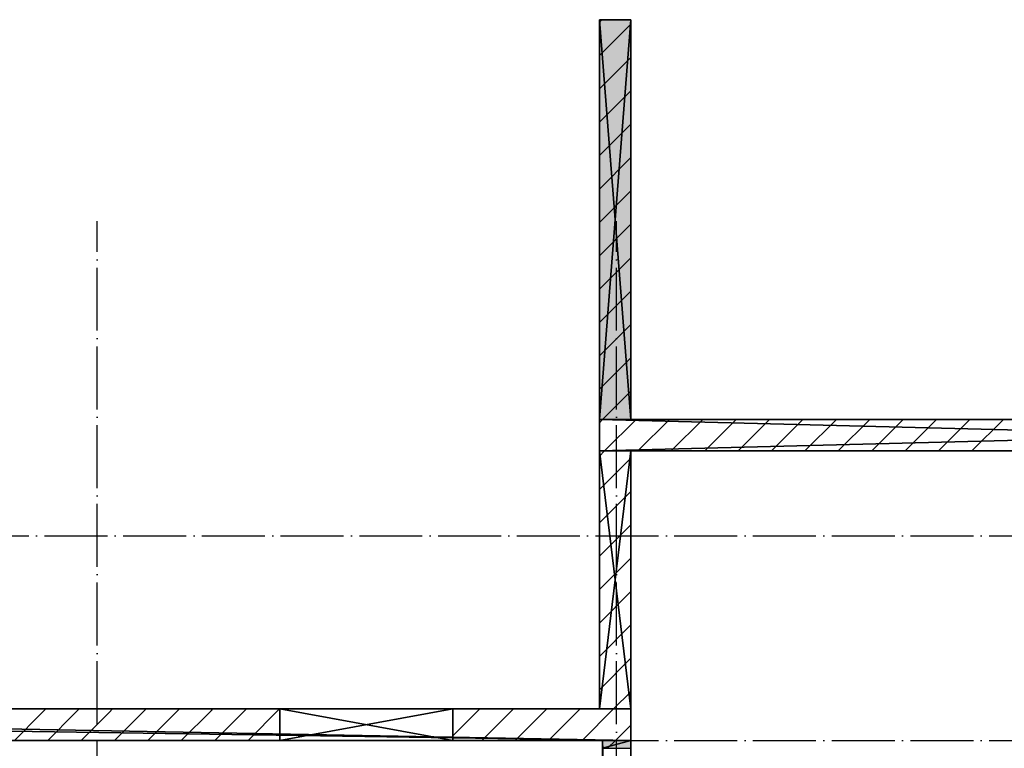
# Model space of a CAD drawing. Header units: millimetres. Extents: x 40580 to 559114, y -343730 to 81020.
# Tile 248 of 256: x 260853 to 267107, y -66643 to -62013. Entities that reach past the tile are written whole.
import ezdxf

# ---------------------------------------------------------------- set-up
doc = ezdxf.new("R2010")
doc.units = ezdxf.units.MM
doc.linetypes.add('______11', pattern=[500, 400, -50, 0, -50])
doc.linetypes.add('______5', pattern=[1100, 800, -100, 100, -100])
doc.layers.add('____________', color=7, linetype='Continuous')
doc.layers.add('___________________', color=253, linetype='______5')

msp = doc.modelspace()

# ---------------------------------------------------------------- hatches: boundary and pattern name
at = {"layer": '____________', "linetype": 'Continuous'}
msp.add_hatch(color=254, dxfattribs=at).paths.add_polyline_path([(264534.7, -62013.1), (264534.7, -64553.1), (264734.7, -64553.1), (264734.7, -62013.1)])
h = msp.add_hatch(color=9, dxfattribs=at)
h.paths.add_polyline_path([(264734.7, -72173.1), (264734.7, -69418.1), (264554.7, -69418.1), (264554.7, -72173.1)])
h.paths.add_polyline_path([(264734.7, -68358.1), (264734.7, -66893.1), (264585.2, -66893.1)])
h.paths.add_polyline_path([(264585.2, -66893.1), (264554.7, -66893.1), (264554.7, -68358.1), (264734.7, -68358.1)])
h.paths.add_polyline_path([(264554.7, -66593.1), (264554.7, -66643.1), (264559.7, -66643.1)])
h.paths.add_polyline_path([(264559.7, -66643.1), (264734.7, -66643.1), (264734.7, -66593.1), (264554.7, -66593.1)])
h.paths.add_polyline_path([(264554.7, -68608.1), (264554.7, -69118.1), (264734.7, -69118.1), (264734.7, -68608.1)])

# ---------------------------------------------------------------- linework, layer by layer
at = {"layer": '____________', "color": 253, "linetype": '______11'}
for p, q in [((264534.7, -62028.5), (264550, -62013.1)), ((264534.7, -62452.8), (264734.7, -62252.8)), ((264534.7, -62877.1), (264734.7, -62677.1)), ((264534.7, -63301.3), (264734.7, -63101.3)), ((264534.7, -63725.6), (264734.7, -63525.6)), ((264534.7, -64149.9), (264734.7, -63949.9)), ((264555.6, -64553.1), (264734.7, -64374.1)), ((264534.7, -64574.1), (264555.6, -64553.1)), ((264779.9, -64753.1), (264979.9, -64553.1)), ((265204.2, -64753.1), (265404.2, -64553.1)), ((265628.4, -64753.1), (265828.4, -64553.1)), ((266052.7, -64753.1), (266252.7, -64553.1)), ((266476.9, -64753.1), (266676.9, -64553.1)), ((266901.2, -64753.1), (267101.2, -64553.1)), ((264534.7, -64998.4), (264734.7, -64798.4)), ((264534.7, -65422.7), (264734.7, -65222.7)), ((264534.7, -65846.9), (264734.7, -65646.9)), ((264534.7, -66271.2), (264734.7, -66071.2)), ((264636.9, -66593.1), (264734.7, -66495.4)), ((264586.9, -66643.1), (264636.9, -66593.1))]:
    msp.add_line(p, q, dxfattribs=at)
at = {"layer": '____________', "color": 253, "linetype": '______5'}
for p, q in [((264534.7, -62240.7), (264734.7, -62040.7)), ((264534.7, -62664.9), (264734.7, -62464.9)), ((264534.7, -63089.2), (264734.7, -62889.2)), ((264534.7, -63513.5), (264734.7, -63313.5)), ((264534.7, -63937.7), (264734.7, -63737.7)), ((264534.7, -64362), (264734.7, -64162)), ((264567.8, -64753.1), (264767.8, -64553.1)), ((264992, -64753.1), (265192, -64553.1)), ((265416.3, -64753.1), (265616.3, -64553.1)), ((265840.5, -64753.1), (266040.5, -64553.1)), ((266264.8, -64753.1), (266464.8, -64553.1)), ((266689.1, -64753.1), (266889.1, -64553.1)), ((264534.7, -64786.3), (264567.8, -64753.1)), ((264534.7, -65210.5), (264734.7, -65010.5)), ((264534.7, -65634.8), (264734.7, -65434.8)), ((264534.7, -66059), (264734.7, -65859)), ((264624.8, -66393.1), (264734.7, -66283.3))]:
    msp.add_line(p, q, dxfattribs=at)
at = {"layer": '____________', "color": 253, "linetype": '______11'}
for points in [[(260818.6, -66593.1), (260986.9, -66424.8), (260986.9, -66424.8), (261018.6, -66393.1), (261018.6, -66393.1)], [(261242.8, -66593.1), (261420.2, -66415.8), (261420.2, -66415.8), (261442.8, -66393.1), (261442.8, -66393.1)], [(261667.1, -66593.1), (261853.5, -66406.7), (261853.5, -66406.7), (261867.1, -66393.1), (261867.1, -66393.1)], [(262091.4, -66593.1), (262286.8, -66397.7), (262286.8, -66397.7), (262291.4, -66393.1), (262291.4, -66393.1)], [(263788.4, -66593.1), (263988.4, -66393.1), (263988.4, -66393.1)], [(264212.7, -66593.1), (264412.7, -66393.1), (264412.7, -66393.1)]]:
    msp.add_lwpolyline(points, dxfattribs=at)
at = {"layer": '____________', "color": 253, "linetype": '______5'}
for points in [[(261030.7, -66593.1), (261203.5, -66420.3), (261203.5, -66420.3), (261230.7, -66393.1), (261230.7, -66393.1)], [(261455, -66593.1), (261636.8, -66411.3), (261636.8, -66411.3), (261655, -66393.1), (261655, -66393.1)], [(261879.2, -66593.1), (262070.2, -66402.2), (262070.2, -66402.2), (262079.2, -66393.1), (262079.2, -66393.1)], [(262303.5, -66593.1), (262503.5, -66393.2), (262503.5, -66393.2), (262503.5, -66393.1), (262503.5, -66393.1)], [(263604.7, -66564.8), (263776.3, -66393.1), (263776.3, -66393.1)], [(264000.5, -66593.1), (264200.5, -66393.1), (264200.5, -66393.1)], [(264424.8, -66593.1), (264624.8, -66393.1), (264624.8, -66393.1)]]:
    msp.add_lwpolyline(points, dxfattribs=at)
at = {"layer": '___________________', "color": 253, "linetype": '______11'}
for p, q in [((261344.7, -83493.1), (261344.7, -63293.1)), ((261344.7, -83493.1), (261344.7, -63293.1)), ((264644.7, -83493.1), (264644.7, -63293.1)), ((264644.7, -83493.1), (264644.7, -63293.1)), ((235004.7, -65293.1), (282084.7, -65293.1)), ((235004.7, -65293.1), (282084.7, -65293.1)), ((235004.7, -66593.1), (282084.7, -66593.1)), ((235004.7, -66593.1), (282084.7, -66593.1))]:
    msp.add_line(p, q, dxfattribs=at)

# ---------------------------------------------------------------- meshes
at = {"layer": '____________', "color": 7, "linetype": 'Continuous'}
mesh = msp.add_polyface(dxfattribs=at)
corners = [(264534.7, -62013.1, -1200), (264534.7, -64553.1, -1200), (264534.7, -64553.1, -350), (264534.7, -62013.1, -350)]
mesh.append_faces([[corners[k] for k in face] for face in [(1, 2, 0)]], dxfattribs={"vtx1": -1, "color": 7})
mesh.append_faces([[corners[k] for k in face] for face in [(2, 3, 0)]], dxfattribs={"vtx2": -1, "color": 7})
mesh = msp.add_polyface(dxfattribs=at)
corners = [(264734.7, -62013.1, -1200), (264534.7, -62013.1, -1200), (264534.7, -62013.1, -350), (264734.7, -62013.1, -350)]
mesh.append_faces([[corners[k] for k in face] for face in [(1, 2, 0)]], dxfattribs={"vtx1": -1, "color": 7})
mesh.append_faces([[corners[k] for k in face] for face in [(2, 3, 0)]], dxfattribs={"vtx2": -1, "color": 7})
mesh = msp.add_polyface(dxfattribs=at)
corners = [(264734.7, -62013.1, -350), (264534.7, -62013.1, -350), (264534.7, -64553.1, -350), (264734.7, -64553.1, -350)]
mesh.append_faces([[corners[k] for k in face] for face in [(1, 2, 0)]], dxfattribs={"vtx1": -1, "color": 7})
mesh.append_faces([[corners[k] for k in face] for face in [(2, 3, 0)]], dxfattribs={"vtx2": -1, "color": 7})
mesh = msp.add_polyface(dxfattribs=at)
corners = [(264534.7, -62013.1, -1200), (264734.7, -62013.1, -1200), (264734.7, -64553.1, -1200), (264534.7, -64553.1, -1200)]
mesh.append_faces([[corners[k] for k in face] for face in [(1, 2, 0)]], dxfattribs={"vtx1": -1, "color": 7})
mesh.append_faces([[corners[k] for k in face] for face in [(2, 3, 0)]], dxfattribs={"vtx2": -1, "color": 7})
mesh = msp.add_polyface(dxfattribs=at)
corners = [(264734.7, -64553.1, -1200), (264734.7, -62013.1, -1200), (264734.7, -62013.1, -350), (264734.7, -64553.1, -350)]
mesh.append_faces([[corners[k] for k in face] for face in [(1, 2, 0)]], dxfattribs={"vtx1": -1, "color": 7})
mesh.append_faces([[corners[k] for k in face] for face in [(2, 3, 0)]], dxfattribs={"vtx2": -1, "color": 7})
mesh = msp.add_polyface(dxfattribs=at)
corners = [(264534.7, -64553.1, -3800), (264534.7, -64753.1, -3800), (264534.7, -64753.1, -350), (264534.7, -64553.1, -350)]
mesh.append_faces([[corners[k] for k in face] for face in [(1, 2, 0)]], dxfattribs={"vtx1": -1, "color": 7})
mesh.append_faces([[corners[k] for k in face] for face in [(2, 3, 0)]], dxfattribs={"vtx2": -1, "color": 7})
mesh = msp.add_polyface(dxfattribs=at)
corners = [(272394.7, -64553.1, -3800), (264534.7, -64553.1, -3800), (264534.7, -64553.1, -350), (272394.7, -64553.1, -350)]
mesh.append_faces([[corners[k] for k in face] for face in [(1, 2, 0)]], dxfattribs={"vtx1": -1, "color": 7})
mesh.append_faces([[corners[k] for k in face] for face in [(2, 3, 0)]], dxfattribs={"vtx2": -1, "color": 7})
mesh = msp.add_polyface(dxfattribs=at)
corners = [(272394.7, -64753.1, -350), (272394.7, -64553.1, -350), (264534.7, -64553.1, -350), (264534.7, -64753.1, -350)]
mesh.append_faces([[corners[k] for k in face] for face in [(1, 2, 0)]], dxfattribs={"vtx1": -1, "color": 7})
mesh.append_faces([[corners[k] for k in face] for face in [(2, 3, 0)]], dxfattribs={"vtx2": -1, "color": 7})
mesh = msp.add_polyface(dxfattribs=at)
corners = [(272394.7, -64553.1, -3800), (272394.7, -64753.1, -3800), (264534.7, -64753.1, -3800), (264534.7, -64553.1, -3800)]
mesh.append_faces([[corners[k] for k in face] for face in [(1, 2, 0)]], dxfattribs={"vtx1": -1, "color": 7})
mesh.append_faces([[corners[k] for k in face] for face in [(2, 3, 0)]], dxfattribs={"vtx2": -1, "color": 7})
mesh = msp.add_polyface(dxfattribs=at)
corners = [(264534.7, -64553.1, -1200), (264734.7, -64553.1, -1200), (264734.7, -64553.1, -350), (264534.7, -64553.1, -350)]
mesh.append_faces([[corners[k] for k in face] for face in [(1, 2, 0)]], dxfattribs={"vtx1": -1, "color": 7})
mesh.append_faces([[corners[k] for k in face] for face in [(2, 3, 0)]], dxfattribs={"vtx2": -1, "color": 7})
mesh = msp.add_polyface(dxfattribs=at)
corners = [(264534.7, -64753.1, -3800), (272394.7, -64753.1, -3800), (272394.7, -64753.1, -350), (264534.7, -64753.1, -350)]
mesh.append_faces([[corners[k] for k in face] for face in [(1, 2, 0)]], dxfattribs={"vtx1": -1, "color": 7})
mesh.append_faces([[corners[k] for k in face] for face in [(2, 3, 0)]], dxfattribs={"vtx2": -1, "color": 7})
mesh = msp.add_polyface(dxfattribs=at)
corners = [(264534.7, -64753.1, -3800), (264534.7, -66393.1, -3800), (264534.7, -66393.1, -350), (264534.7, -64753.1, -350)]
mesh.append_faces([[corners[k] for k in face] for face in [(1, 2, 0)]], dxfattribs={"vtx1": -1, "color": 7})
mesh.append_faces([[corners[k] for k in face] for face in [(2, 3, 0)]], dxfattribs={"vtx2": -1, "color": 7})
mesh = msp.add_polyface(dxfattribs=at)
corners = [(264734.7, -64753.1, -3800), (264534.7, -64753.1, -3800), (264534.7, -64753.1, -350), (264734.7, -64753.1, -350)]
mesh.append_faces([[corners[k] for k in face] for face in [(1, 2, 0)]], dxfattribs={"vtx1": -1, "color": 7})
mesh.append_faces([[corners[k] for k in face] for face in [(2, 3, 0)]], dxfattribs={"vtx2": -1, "color": 7})
mesh = msp.add_polyface(dxfattribs=at)
corners = [(264734.7, -64753.1, -350), (264534.7, -64753.1, -350), (264534.7, -66393.1, -350), (264734.7, -66393.1, -350)]
mesh.append_faces([[corners[k] for k in face] for face in [(1, 2, 0)]], dxfattribs={"vtx1": -1, "color": 7})
mesh.append_faces([[corners[k] for k in face] for face in [(2, 3, 0)]], dxfattribs={"vtx2": -1, "color": 7})
mesh = msp.add_polyface(dxfattribs=at)
corners = [(264534.7, -64753.1, -3800), (264734.7, -64753.1, -3800), (264734.7, -66393.1, -3800), (264534.7, -66393.1, -3800)]
mesh.append_faces([[corners[k] for k in face] for face in [(1, 2, 0)]], dxfattribs={"vtx1": -1, "color": 7})
mesh.append_faces([[corners[k] for k in face] for face in [(2, 3, 0)]], dxfattribs={"vtx2": -1, "color": 7})
mesh = msp.add_polyface(dxfattribs=at)
corners = [(264734.7, -66393.1, -3800), (264734.7, -64753.1, -3800), (264734.7, -64753.1, -350), (264734.7, -66393.1, -350)]
mesh.append_faces([[corners[k] for k in face] for face in [(1, 2, 0)]], dxfattribs={"vtx1": -1, "color": 7})
mesh.append_faces([[corners[k] for k in face] for face in [(2, 3, 0)]], dxfattribs={"vtx2": -1, "color": 7})
mesh = msp.add_polyface(dxfattribs=at)
corners = [(264734.7, -66593.1, -350), (264734.7, -66393.1, -350), (251354.7, -66393.1, -350), (251354.7, -66593.1, -350)]
mesh.append_faces([[corners[k] for k in face] for face in [(1, 2, 0)]], dxfattribs={"vtx1": -1, "color": 7})
mesh.append_faces([[corners[k] for k in face] for face in [(2, 3, 0)]], dxfattribs={"vtx2": -1, "color": 7})
mesh = msp.add_polyface(dxfattribs=at)
corners = [(252924.7, -66393.1, -3800), (251354.7, -66393.1, -3800), (251354.7, -66393.1, -350), (264734.7, -66393.1, -350), (264734.7, -66393.1, -3800), (253924.7, -66393.1, -3800), (253924.7, -66393.1, -1600), (252924.7, -66393.1, -1600), (263604.7, -66393.1, -600), (262504.7, -66393.1, -600), (262504.7, -66393.1, -1900), (263604.7, -66393.1, -1900), (254229.7, -66393.1, -500), (254129.7, -66393.1, -500), (254129.7, -66393.1, -600), (254229.7, -66393.1, -600)]
mesh.append_faces([[corners[k] for k in face] for face in [(14, 6, 2), (10, 6, 15), (3, 9, 12)]], dxfattribs={"vtx0": -1, "vtx1": -1, "vtx2": -1, "color": 7})
mesh.append_faces([[corners[k] for k in face] for face in [(11, 3, 4), (3, 8, 9), (2, 12, 13), (12, 2, 3)]], dxfattribs={"vtx0": -1, "vtx2": -1, "color": 7})
mesh.append_faces([[corners[k] for k in face] for face in [(5, 6, 10), (4, 5, 10), (10, 11, 4), (11, 8, 3), (6, 7, 2), (13, 14, 2), (14, 15, 6), (9, 10, 15), (15, 12, 9), (7, 0, 2)]], dxfattribs={"vtx1": -1, "vtx2": -1, "color": 7})
mesh.append_faces([[corners[k] for k in face] for face in [(0, 1, 2)]], dxfattribs={"vtx2": -1, "color": 7})
mesh = msp.add_polyface(dxfattribs=at)
corners = [(264734.7, -66593.1, -3800), (253924.7, -66593.1, -3800), (253924.7, -66393.1, -3800), (264734.7, -66393.1, -3800)]
mesh.append_faces([[corners[k] for k in face] for face in [(1, 2, 0)]], dxfattribs={"vtx1": -1, "color": 7})
mesh.append_faces([[corners[k] for k in face] for face in [(2, 3, 0)]], dxfattribs={"vtx2": -1, "color": 7})
mesh = msp.add_polyface(dxfattribs=at)
corners = [(262504.7, -66393.1, -1900), (262504.7, -66393.1, -600), (262504.7, -66593.1, -600), (262504.7, -66593.1, -1900)]
mesh.append_faces([[corners[k] for k in face] for face in [(1, 2, 0)]], dxfattribs={"vtx1": -1, "color": 7})
mesh.append_faces([[corners[k] for k in face] for face in [(2, 3, 0)]], dxfattribs={"vtx2": -1, "color": 7})
mesh = msp.add_polyface(dxfattribs=at)
corners = [(262504.7, -66593.1, -1900), (263604.7, -66593.1, -1900), (263604.7, -66393.1, -1900), (262504.7, -66393.1, -1900)]
mesh.append_faces([[corners[k] for k in face] for face in [(1, 2, 0)]], dxfattribs={"vtx1": -1, "color": 7})
mesh.append_faces([[corners[k] for k in face] for face in [(2, 3, 0)]], dxfattribs={"vtx2": -1, "color": 7})
mesh = msp.add_polyface(dxfattribs=at)
corners = [(262504.7, -66393.1, -600), (263604.7, -66393.1, -600), (263604.7, -66593.1, -600), (262504.7, -66593.1, -600)]
mesh.append_faces([[corners[k] for k in face] for face in [(1, 2, 0)]], dxfattribs={"vtx1": -1, "color": 7})
mesh.append_faces([[corners[k] for k in face] for face in [(2, 3, 0)]], dxfattribs={"vtx2": -1, "color": 7})
mesh = msp.add_polyface(dxfattribs=at)
corners = [(263604.7, -66593.1, -1900), (263604.7, -66593.1, -600), (263604.7, -66393.1, -600), (263604.7, -66393.1, -1900)]
mesh.append_faces([[corners[k] for k in face] for face in [(1, 2, 0)]], dxfattribs={"vtx1": -1, "color": 7})
mesh.append_faces([[corners[k] for k in face] for face in [(2, 3, 0)]], dxfattribs={"vtx2": -1, "color": 7})
mesh = msp.add_polyface(dxfattribs=at)
corners = [(264534.7, -66393.1, -3800), (264734.7, -66393.1, -3800), (264734.7, -66393.1, -350), (264534.7, -66393.1, -350)]
mesh.append_faces([[corners[k] for k in face] for face in [(1, 2, 0)]], dxfattribs={"vtx1": -1, "color": 7})
mesh.append_faces([[corners[k] for k in face] for face in [(2, 3, 0)]], dxfattribs={"vtx2": -1, "color": 7})
mesh = msp.add_polyface(dxfattribs=at)
corners = [(264734.7, -66593.1, -3800), (264734.7, -66393.1, -3800), (264734.7, -66393.1, -350), (264734.7, -66593.1, -350)]
mesh.append_faces([[corners[k] for k in face] for face in [(1, 2, 0)]], dxfattribs={"vtx1": -1, "color": 7})
mesh.append_faces([[corners[k] for k in face] for face in [(2, 3, 0)]], dxfattribs={"vtx2": -1, "color": 7})
mesh = msp.add_polyface(dxfattribs=at)
corners = [(253924.7, -66593.1, -3800), (264734.7, -66593.1, -3800), (264734.7, -66593.1, -350), (251354.7, -66593.1, -350), (251354.7, -66593.1, -3800), (252924.7, -66593.1, -3800), (252924.7, -66593.1, -1600), (253924.7, -66593.1, -1600), (262504.7, -66593.1, -600), (263604.7, -66593.1, -600), (263604.7, -66593.1, -1900), (262504.7, -66593.1, -1900), (254129.7, -66593.1, -500), (254229.7, -66593.1, -500), (254229.7, -66593.1, -600), (254129.7, -66593.1, -600)]
mesh.append_faces([[corners[k] for k in face] for face in [(6, 12, 3), (8, 3, 13), (14, 7, 8)]], dxfattribs={"vtx0": -1, "vtx1": -1, "vtx2": -1, "color": 7})
mesh.append_faces([[corners[k] for k in face] for face in [(2, 8, 9), (3, 12, 13), (12, 6, 7), (8, 2, 3)]], dxfattribs={"vtx0": -1, "vtx2": -1, "color": 7})
mesh.append_faces([[corners[k] for k in face] for face in [(9, 10, 2), (1, 2, 10), (10, 11, 1), (3, 4, 6), (13, 14, 8), (14, 15, 7), (15, 12, 7), (0, 1, 11), (7, 0, 11), (11, 8, 7)]], dxfattribs={"vtx1": -1, "vtx2": -1, "color": 7})
mesh.append_faces([[corners[k] for k in face] for face in [(4, 5, 6)]], dxfattribs={"vtx2": -1, "color": 7})
mesh = msp.add_polyface(dxfattribs=at)
corners = [(264734.7, -72173.1, -3800), (264554.7, -72173.1, -3800), (264554.7, -66593.1, -3800), (264734.7, -66593.1, -3800)]
mesh.append_faces([[corners[k] for k in face] for face in [(1, 2, 0)]], dxfattribs={"vtx1": -1, "color": 7})
mesh.append_faces([[corners[k] for k in face] for face in [(2, 3, 0)]], dxfattribs={"vtx2": -1, "color": 7})
mesh = msp.add_polyface(dxfattribs=at)
corners = [(264554.7, -69418.1, -650), (264554.7, -69118.1, -650), (264554.7, -69118.1, -350), (264554.7, -68608.1, -350), (264554.7, -68608.1, -550), (264554.7, -68358.1, -550), (264554.7, -68358.1, -350), (264554.7, -66893.1, -350), (264554.7, -66893.1, -550), (264554.7, -66643.1, -550), (264554.7, -66643.1, -350), (264554.7, -66593.1, -350), (264554.7, -66593.1, -3800), (264554.7, -72173.1, -3800), (264554.7, -72173.1, -350), (264554.7, -69418.1, -350)]
mesh.append_faces([[corners[k] for k in face] for face in [(1, 4, 13), (5, 8, 13)]], dxfattribs={"vtx0": -1, "vtx1": -1, "vtx2": -1, "color": 7})
mesh.append_faces([[corners[k] for k in face] for face in [(8, 12, 13), (9, 11, 12)]], dxfattribs={"vtx0": -1, "vtx2": -1, "color": 7})
mesh.append_faces([[corners[k] for k in face] for face in [(13, 14, 0), (0, 1, 13), (1, 2, 4), (4, 5, 13), (5, 6, 8), (8, 9, 12)]], dxfattribs={"vtx1": -1, "vtx2": -1, "color": 7})
mesh.append_faces([[corners[k] for k in face] for face in [(14, 15, 0), (2, 3, 4), (6, 7, 8), (9, 10, 11)]], dxfattribs={"vtx2": -1, "color": 7})
mesh = msp.add_polyface(dxfattribs=at)
corners = [(264734.7, -66593.1, -3800), (264554.7, -66593.1, -3800), (264554.7, -66593.1, -350), (264734.7, -66593.1, -350)]
mesh.append_faces([[corners[k] for k in face] for face in [(1, 2, 0)]], dxfattribs={"vtx1": -1, "color": 7})
mesh.append_faces([[corners[k] for k in face] for face in [(2, 3, 0)]], dxfattribs={"vtx2": -1, "color": 7})
mesh = msp.add_polyface(dxfattribs=at)
corners = [(264554.7, -66643.1, -350), (264734.7, -66643.1, -350), (264734.7, -66593.1, -350), (264554.7, -66593.1, -350)]
mesh.append_faces([[corners[k] for k in face] for face in [(1, 2, 0)]], dxfattribs={"vtx1": -1, "color": 7})
mesh.append_faces([[corners[k] for k in face] for face in [(2, 3, 0)]], dxfattribs={"vtx2": -1, "color": 7})
mesh = msp.add_polyface(dxfattribs=at)
corners = [(264734.7, -66643.1, -550), (264734.7, -66893.1, -550), (264734.7, -66893.1, -350), (264734.7, -68358.1, -350), (264734.7, -68358.1, -550), (264734.7, -68608.1, -550), (264734.7, -68608.1, -350), (264734.7, -69118.1, -350), (264734.7, -69118.1, -650), (264734.7, -69418.1, -650), (264734.7, -69418.1, -350), (264734.7, -72173.1, -350), (264734.7, -72173.1, -3800), (264734.7, -66593.1, -3800), (264734.7, -66593.1, -350), (264734.7, -66643.1, -350)]
mesh.append_faces([[corners[k] for k in face] for face in [(1, 4, 13), (5, 8, 13)]], dxfattribs={"vtx0": -1, "vtx1": -1, "vtx2": -1, "color": 7})
mesh.append_faces([[corners[k] for k in face] for face in [(9, 12, 13), (9, 11, 12)]], dxfattribs={"vtx0": -1, "vtx2": -1, "color": 7})
mesh.append_faces([[corners[k] for k in face] for face in [(13, 14, 0), (0, 1, 13), (1, 2, 4), (4, 5, 13), (5, 6, 8), (8, 9, 13)]], dxfattribs={"vtx1": -1, "vtx2": -1, "color": 7})
mesh.append_faces([[corners[k] for k in face] for face in [(14, 15, 0), (2, 3, 4), (6, 7, 8), (9, 10, 11)]], dxfattribs={"vtx2": -1, "color": 7})

doc.saveas('drawing.dxf')
